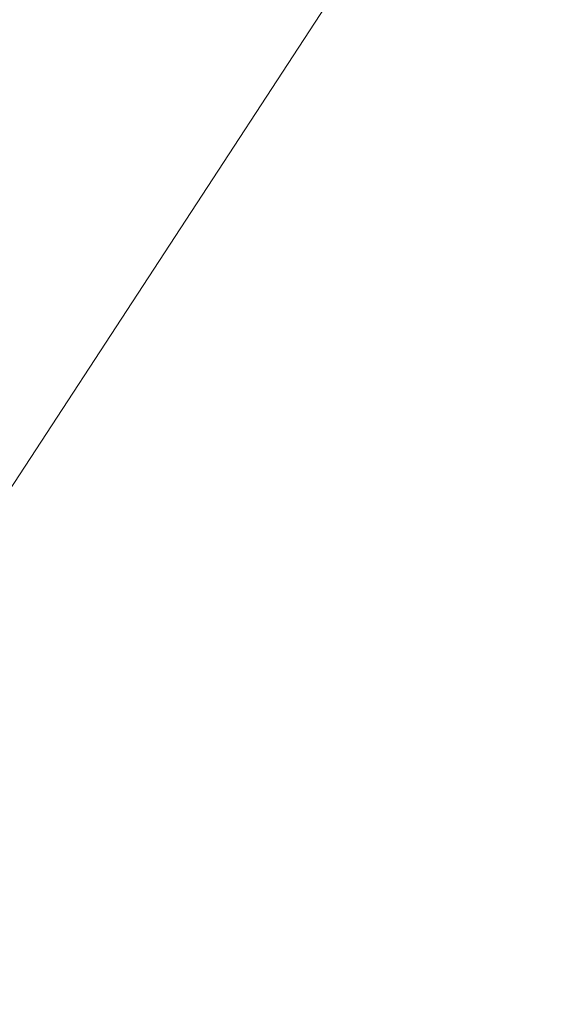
# Model space of a CAD drawing. Extents: x -287416 to 4934791, y -504132 to 1826789.
# Tile 48 of 132: x 87392 to 102628, y -157931 to -129775. Entities that reach past the tile are written whole.
import ezdxf

# ---------------------------------------------------------------- set-up
doc = ezdxf.new("R2010")
doc.units = 0
doc.header["$LTSCALE"] = 800
doc.header["$MEASUREMENT"] = 0
doc.layers.get('0').update_dxf_attribs({"linetype": 'CONTINUOUS'})
for name, color, linetype, lineweight in [('DIM', 4, 'CONTINUOUS', 15), ('T', 3, 'CONTINUOUS', 15), ('TEXT', 3, 'CONTINUOUS', 15)]:
    doc.layers.add(name, color=color, linetype=linetype, lineweight=lineweight)
doc.styles.add('ROMANC', font='romanc')
doc.styles.add('ROMANS', font='ISO9.shx', dxfattribs={"width": 0.8})

msp = doc.modelspace()

# ---------------------------------------------------------------- linework, layer by layer
at = {"layer": 'DIM'}
msp.add_line((143254.7, -57258.7), (-35095.3, -330291.9), dxfattribs=at)

# ---------------------------------------------------------------- texts
at = {"insert": (54259.9, -142221.9), "char_height": 300, "attachment_point": 1, "style": 'ROMANS'}
msp.add_mtext_dynamic_manual_height_columns('\\pi407.49;MONORAIL FOR PANEL \\PHANDLING BOTTOM OF \\P\\pi676.07;MONORAIL @ 27.2M', width=4849.273, gutter_width=2000, heights=[0], dxfattribs=at)
at = {"layer": 'T', "insert": (74774.6, -142546.9), "char_height": 400, "attachment_point": 1, "style": 'ROMANC'}
msp.add_mtext_dynamic_manual_height_columns('\\pi65.491;COOLING TOWER ETC \\P\\pi579.78;AT ROOF OF CER', width=6702.411, gutter_width=2000, heights=[0], dxfattribs=at)
at = {"layer": 'TEXT', "insert": (50083.4, -150390.5), "char_height": 450, "width": 8892.585, "attachment_point": 1, "style": 'ROMANS'}
msp.add_mtext('\\pi229.15;COLUMNS TO BE RAISED UPTO \\P\\pi1437.7;33.0M FOR PROVIDING \\P\\pi417.72;SUPPORTING STRUCTURE FOR  \\P\\pi512.01;CRITICAL PIPING AND POWER \\P\\pi2629.1;CYCLE PIPING', dxfattribs=at)

doc.saveas('drawing.dxf')
